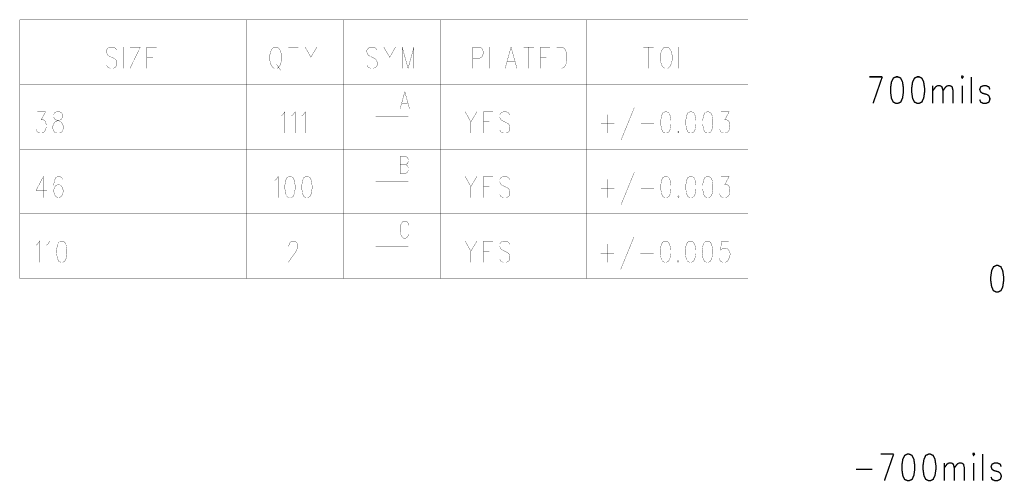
# Model space of a CAD drawing. Extents: x 0 to 34, y 0 to 22.
# Tile 3 of 30: x 6.8 to 10.5, y 11.2 to 13. Entities that reach past the tile are written whole.
import ezdxf

# ---------------------------------------------------------------- set-up
doc = ezdxf.new("R2010")
doc.units = 0
doc.header["$MEASUREMENT"] = 0
doc.layers.add('DD_PHO', color=7, linetype='CONTINUOUS')

msp = doc.modelspace()

# ---------------------------------------------------------------- linework, layer by layer
at = {"layer": 'DD_PHO'}
for points, const_width in [([(6.8284, 12.96), (9.5284, 12.96)], 0.001), ([(6.8284, 12.96), (6.8284, 12)], 0.001), ([(7.6684, 12.96), (7.6684, 12)], 0.001), ([(8.0284, 12.96), (8.0284, 12)], 0.001), ([(8.3884, 12.96), (8.3884, 12)], 0.001), ([(8.9284, 12.96), (8.9284, 12)], 0.001), ([(9.5284, 12.96), (9.5284, 12)], 0.001), ([(7.1879, 12.8475), (7.1825, 12.855), (7.1743, 12.8587), (7.1634, 12.8587), (7.1552, 12.855), (7.1497, 12.8475), (7.1497, 12.84), (7.1525, 12.8325), (7.1552, 12.8287), (7.1606, 12.825), (7.177, 12.8175), (7.1825, 12.8137), (7.1852, 12.81), (7.1879, 12.8025), (7.1879, 12.7912), (7.1825, 12.7837), (7.1743, 12.78), (7.1634, 12.78), (7.1552, 12.7837), (7.1497, 12.7912)], 0.001), ([(7.2125, 12.8587), (7.2125, 12.78)], 0.001), ([(7.2752, 12.8587), (7.237, 12.78)], 0.001), ([(7.237, 12.8587), (7.2752, 12.8587)], 0.001), ([(7.2997, 12.8587), (7.2997, 12.78)], 0.001), ([(7.2997, 12.8587), (7.3352, 12.8587)], 0.001), ([(7.7716, 12.8587), (7.7661, 12.855), (7.7606, 12.8475), (7.7579, 12.84), (7.7552, 12.8287), (7.7552, 12.81), (7.7579, 12.7987), (7.7606, 12.7912), (7.7661, 12.7837), (7.7716, 12.78), (7.7825, 12.78), (7.7879, 12.7837), (7.7934, 12.7912), (7.7961, 12.7987), (7.7988, 12.81), (7.7988, 12.8287), (7.7961, 12.84), (7.7934, 12.8475), (7.7879, 12.855), (7.7825, 12.8587), (7.7716, 12.8587)], 0.001), ([(7.8234, 12.8587), (7.8616, 12.8587)], 0.001), ([(7.8425, 12.8587), (7.8425, 12.78)], 0.001), ([(7.8861, 12.8587), (7.9079, 12.8212), (7.9079, 12.78)], 0.001), ([(7.9297, 12.8587), (7.9079, 12.8212)], 0.001), ([(8.1534, 12.8475), (8.1479, 12.855), (8.1397, 12.8587), (8.1288, 12.8587), (8.1206, 12.855), (8.1152, 12.8475), (8.1152, 12.84), (8.1179, 12.8325), (8.1206, 12.8287), (8.1261, 12.825), (8.1425, 12.8175), (8.1479, 12.8137), (8.1506, 12.81), (8.1534, 12.8025), (8.1534, 12.7912), (8.1479, 12.7837), (8.1397, 12.78), (8.1288, 12.78), (8.1206, 12.7837), (8.1152, 12.7912)], 0.001), ([(8.1779, 12.8587), (8.1997, 12.8212), (8.1997, 12.78)], 0.001), ([(8.2216, 12.8587), (8.1997, 12.8212)], 0.001), ([(8.2461, 12.8587), (8.2461, 12.78)], 0.001), ([(8.2461, 12.8587), (8.2679, 12.78)], 0.001), ([(8.2897, 12.8587), (8.2679, 12.78)], 0.001), ([(8.2897, 12.8587), (8.2897, 12.78)], 0.001), ([(8.5079, 12.8587), (8.5079, 12.78)], 0.001), ([(8.5079, 12.8587), (8.5325, 12.8587), (8.5406, 12.855), (8.5434, 12.8512), (8.5461, 12.8437), (8.5461, 12.8325), (8.5434, 12.825), (8.5406, 12.8212), (8.5325, 12.8175), (8.5079, 12.8175)], 0.001), ([(8.5706, 12.8587), (8.5706, 12.78), (8.6034, 12.78)], 0.001), ([(8.6497, 12.8587), (8.6279, 12.78)], 0.001), ([(8.6497, 12.8587), (8.6716, 12.78)], 0.001), ([(8.6961, 12.8587), (8.7343, 12.8587)], 0.001), ([(8.7152, 12.8587), (8.7152, 12.78)], 0.001), ([(8.7588, 12.8587), (8.7588, 12.78)], 0.001), ([(8.7588, 12.8587), (8.7943, 12.8587)], 0.001), ([(8.8188, 12.8587), (8.8188, 12.78)], 0.001), ([(8.8188, 12.8587), (8.8379, 12.8587), (8.8461, 12.855), (8.8516, 12.8475), (8.8543, 12.84), (8.857, 12.8287), (8.857, 12.81), (8.8543, 12.7987), (8.8516, 12.7912), (8.8461, 12.7837), (8.8379, 12.78), (8.8188, 12.78)], 0.001), ([(9.1406, 12.8587), (9.1788, 12.8587)], 0.001), ([(9.1597, 12.8587), (9.1597, 12.78)], 0.001), ([(9.2197, 12.8587), (9.2143, 12.855), (9.2088, 12.8475), (9.2061, 12.84), (9.2034, 12.8287), (9.2034, 12.81), (9.2061, 12.7987), (9.2088, 12.7912), (9.2143, 12.7837), (9.2197, 12.78), (9.2306, 12.78), (9.2361, 12.7837), (9.2416, 12.7912), (9.2443, 12.7987), (9.247, 12.81), (9.247, 12.8287), (9.2443, 12.84), (9.2416, 12.8475), (9.2361, 12.855), (9.2306, 12.8587), (9.2197, 12.8587)], 0.001), ([(9.2716, 12.8587), (9.2716, 12.78), (9.3043, 12.78)], 0.001), ([(7.2997, 12.8212), (7.3216, 12.8212)], 0.001), ([(8.7588, 12.8212), (8.7806, 12.8212)], 0.001), ([(7.237, 12.78), (7.2752, 12.78)], 0.001), ([(7.2997, 12.78), (7.3352, 12.78)], 0.001), ([(7.7797, 12.795), (7.7961, 12.7725)], 0.001), ([(8.6361, 12.8062), (8.6634, 12.8062)], 0.001), ([(8.7588, 12.78), (8.7943, 12.78)], 0.001), ([(9.9784, 12.7484), (10.0261, 12.7484)], 0.005), ([(10.0261, 12.7484), (9.9921, 12.65)], 0.005), ([(10.0773, 12.7484), (10.0671, 12.7437), (10.0602, 12.7297), (10.0568, 12.7062), (10.0568, 12.6922), (10.0602, 12.6687), (10.0671, 12.6547), (10.0773, 12.65), (10.0841, 12.65), (10.0943, 12.6547), (10.1011, 12.6687), (10.1046, 12.6922), (10.1046, 12.7062), (10.1011, 12.7297), (10.0943, 12.7437), (10.0841, 12.7484), (10.0773, 12.7484)], 0.005), ([(10.1557, 12.7484), (10.1455, 12.7437), (10.1386, 12.7297), (10.1352, 12.7062), (10.1352, 12.6922), (10.1386, 12.6687), (10.1455, 12.6547), (10.1557, 12.65), (10.1625, 12.65), (10.1727, 12.6547), (10.1796, 12.6687), (10.183, 12.6922), (10.183, 12.7062), (10.1796, 12.7297), (10.1727, 12.7437), (10.1625, 12.7484), (10.1557, 12.7484)], 0.005), ([(10.3193, 12.7484), (10.3227, 12.7437), (10.3261, 12.7484), (10.3227, 12.7531)], 0.005), ([(10.3227, 12.7531), (10.3193, 12.7484)], 0.005), ([(10.3568, 12.7484), (10.3568, 12.65)], 0.005), ([(6.8284, 12.72), (9.5284, 12.72)], 0.001), ([(10.2136, 12.7156), (10.2136, 12.65)], 0.005), ([(10.2136, 12.6969), (10.2239, 12.7109), (10.2307, 12.7156)], 0.005), ([(10.2307, 12.7156), (10.2409, 12.7156)], 0.005), ([(10.2409, 12.7156), (10.2477, 12.7109), (10.2511, 12.6969)], 0.005), ([(10.2511, 12.6969), (10.2614, 12.7109), (10.2682, 12.7156)], 0.005), ([(10.2682, 12.7156), (10.2784, 12.7156)], 0.005), ([(10.2784, 12.7156), (10.2852, 12.7109), (10.2886, 12.6969)], 0.005), ([(10.3227, 12.7156), (10.3227, 12.65)], 0.005), ([(10.4011, 12.7156), (10.3909, 12.7109), (10.3875, 12.7015), (10.3909, 12.6922), (10.3977, 12.6875), (10.4148, 12.6828), (10.4216, 12.6781)], 0.005), ([(10.4114, 12.7156), (10.4011, 12.7156)], 0.005), ([(10.425, 12.7015), (10.4216, 12.7109), (10.4114, 12.7156)], 0.005), ([(8.2559, 12.693), (8.2384, 12.63)], 0.001), ([(8.2559, 12.693), (8.2733, 12.63)], 0.001), ([(10.2511, 12.6969), (10.2511, 12.65)], 0.005), ([(10.2886, 12.6969), (10.2886, 12.65)], 0.005), ([(10.4216, 12.6781), (10.425, 12.6687), (10.425, 12.664), (10.4216, 12.6547), (10.4114, 12.65), (10.4011, 12.65), (10.3909, 12.6547), (10.3875, 12.664)], 0.005), ([(8.2084, 12.54), (8.2084, 12.66)], 0.001), ([(8.245, 12.651), (8.2668, 12.651)], 0.001), ([(9.1066, 12.6337), (9.0575, 12.5137)], 0.001), ([(6.8939, 12.6187), (6.9239, 12.6187), (6.9075, 12.5887), (6.9157, 12.5887), (6.9211, 12.585), (6.9239, 12.5812), (6.9266, 12.57), (6.9266, 12.5625), (6.9239, 12.5512), (6.9184, 12.5437), (6.9102, 12.54), (6.9021, 12.54), (6.8939, 12.5437), (6.8911, 12.5475), (6.8884, 12.555)], 0.001), ([(6.9648, 12.6187), (6.9566, 12.615), (6.9539, 12.6075), (6.9539, 12.6), (6.9566, 12.5925), (6.9621, 12.5887), (6.973, 12.585), (6.9811, 12.5812), (6.9866, 12.5737), (6.9893, 12.5662), (6.9893, 12.555), (6.9866, 12.5475), (6.9839, 12.5437), (6.9757, 12.54), (6.9648, 12.54), (6.9566, 12.5437), (6.9539, 12.5475), (6.9511, 12.555), (6.9511, 12.5662), (6.9539, 12.5737), (6.9593, 12.5812), (6.9675, 12.585), (6.9784, 12.5887), (6.9839, 12.5925), (6.9866, 12.6), (6.9866, 12.6075), (6.9839, 12.615), (6.9757, 12.6187), (6.9648, 12.6187)], 0.001), ([(7.7975, 12.6037), (7.8029, 12.6075), (7.8111, 12.6187), (7.8111, 12.54)], 0.001), ([(7.8356, 12.6037), (7.8411, 12.6075), (7.8493, 12.6187), (7.8493, 12.54)], 0.001), ([(7.8738, 12.6037), (7.8793, 12.6075), (7.8875, 12.6187), (7.8875, 12.54)], 0.001), ([(8.1484, 12.6), (8.2684, 12.6)], 0.001), ([(8.4793, 12.6187), (8.5011, 12.5812), (8.5011, 12.54)], 0.001), ([(8.5229, 12.6187), (8.5011, 12.5812)], 0.001), ([(8.5475, 12.6187), (8.5475, 12.54)], 0.001), ([(8.5475, 12.6187), (8.5829, 12.6187)], 0.001), ([(8.6456, 12.6075), (8.6402, 12.615), (8.632, 12.6187), (8.6211, 12.6187), (8.6129, 12.615), (8.6075, 12.6075), (8.6075, 12.6), (8.6102, 12.5925), (8.6129, 12.5887), (8.6184, 12.585), (8.6347, 12.5775), (8.6402, 12.5737), (8.6429, 12.57), (8.6456, 12.5625), (8.6456, 12.5512), (8.6402, 12.5437), (8.632, 12.54), (8.6211, 12.54), (8.6129, 12.5437), (8.6075, 12.5512)], 0.001), ([(9.0084, 12.6075), (9.0084, 12.54)], 0.001), ([(9.2211, 12.6187), (9.2129, 12.615), (9.2075, 12.6037), (9.2047, 12.585), (9.2047, 12.5737), (9.2075, 12.555), (9.2129, 12.5437), (9.2211, 12.54), (9.2266, 12.54), (9.2347, 12.5437), (9.2402, 12.555), (9.2429, 12.5737), (9.2429, 12.585), (9.2402, 12.6037), (9.2347, 12.615), (9.2266, 12.6187), (9.2211, 12.6187)], 0.001), ([(9.3138, 12.6187), (9.3056, 12.615), (9.3002, 12.6037), (9.2975, 12.585), (9.2975, 12.5737), (9.3002, 12.555), (9.3056, 12.5437), (9.3138, 12.54), (9.3193, 12.54), (9.3275, 12.5437), (9.3329, 12.555), (9.3356, 12.5737), (9.3356, 12.585), (9.3329, 12.6037), (9.3275, 12.615), (9.3193, 12.6187), (9.3138, 12.6187)], 0.001), ([(9.3766, 12.6187), (9.3684, 12.615), (9.3629, 12.6037), (9.3602, 12.585), (9.3602, 12.5737), (9.3629, 12.555), (9.3684, 12.5437), (9.3766, 12.54), (9.382, 12.54), (9.3902, 12.5437), (9.3956, 12.555), (9.3984, 12.5737), (9.3984, 12.585), (9.3956, 12.6037), (9.3902, 12.615), (9.382, 12.6187), (9.3766, 12.6187)], 0.001), ([(9.4284, 12.6187), (9.4584, 12.6187), (9.442, 12.5887), (9.4502, 12.5887), (9.4556, 12.585), (9.4584, 12.5812), (9.4611, 12.57), (9.4611, 12.5625), (9.4584, 12.5512), (9.4529, 12.5437), (9.4447, 12.54), (9.4366, 12.54), (9.4284, 12.5437), (9.4256, 12.5475), (9.4229, 12.555)], 0.001), ([(8.5475, 12.5812), (8.5693, 12.5812)], 0.001), ([(8.9838, 12.5737), (9.0329, 12.5737)], 0.001), ([(9.1311, 12.5737), (9.1802, 12.5737)], 0.001), ([(8.5475, 12.54), (8.5829, 12.54)], 0.001), ([(9.2702, 12.5475), (9.2675, 12.5437), (9.2702, 12.54), (9.2729, 12.5437), (9.2702, 12.5475)], 0.001), ([(6.8284, 12.48), (9.5284, 12.48)], 0.001), ([(8.2384, 12.453), (8.2384, 12.39)], 0.001), ([(8.2384, 12.453), (8.2581, 12.453), (8.2646, 12.45), (8.2668, 12.447), (8.269, 12.441), (8.269, 12.435), (8.2668, 12.429), (8.2646, 12.426), (8.2581, 12.423)], 0.001), ([(8.2084, 12.3), (8.2084, 12.42)], 0.001), ([(8.2384, 12.423), (8.2581, 12.423), (8.2646, 12.42), (8.2668, 12.417), (8.269, 12.411), (8.269, 12.402), (8.2668, 12.396), (8.2646, 12.393), (8.2581, 12.39), (8.2384, 12.39)], 0.001), ([(6.9157, 12.3787), (6.8884, 12.3262), (6.9293, 12.3262)], 0.001), ([(6.9157, 12.3787), (6.9157, 12.3)], 0.001), ([(6.9866, 12.3675), (6.9839, 12.375), (6.9757, 12.3787), (6.9702, 12.3787), (6.9621, 12.375), (6.9566, 12.3637), (6.9539, 12.345), (6.9539, 12.3262), (6.9566, 12.3112), (6.9621, 12.3037), (6.9702, 12.3), (6.973, 12.3), (6.9811, 12.3037), (6.9866, 12.3112), (6.9893, 12.3225), (6.9893, 12.3262), (6.9866, 12.3375), (6.9811, 12.345), (6.973, 12.3487), (6.9702, 12.3487), (6.9621, 12.345), (6.9566, 12.3375), (6.9539, 12.3262)], 0.001), ([(7.7729, 12.3637), (7.7784, 12.3675), (7.7866, 12.3787), (7.7866, 12.3)], 0.001), ([(7.8275, 12.3787), (7.8193, 12.375), (7.8138, 12.3637), (7.8111, 12.345), (7.8111, 12.3337), (7.8138, 12.315), (7.8193, 12.3037), (7.8275, 12.3), (7.8329, 12.3), (7.8411, 12.3037), (7.8466, 12.315), (7.8493, 12.3337), (7.8493, 12.345), (7.8466, 12.3637), (7.8411, 12.375), (7.8329, 12.3787), (7.8275, 12.3787)], 0.001), ([(7.8902, 12.3787), (7.882, 12.375), (7.8766, 12.3637), (7.8738, 12.345), (7.8738, 12.3337), (7.8766, 12.315), (7.882, 12.3037), (7.8902, 12.3), (7.8956, 12.3), (7.9038, 12.3037), (7.9093, 12.315), (7.912, 12.3337), (7.912, 12.345), (7.9093, 12.3637), (7.9038, 12.375), (7.8956, 12.3787), (7.8902, 12.3787)], 0.001), ([(8.4793, 12.3787), (8.5011, 12.3412), (8.5011, 12.3)], 0.001), ([(8.5229, 12.3787), (8.5011, 12.3412)], 0.001), ([(8.5475, 12.3787), (8.5475, 12.3)], 0.001), ([(8.5475, 12.3787), (8.5829, 12.3787)], 0.001), ([(8.6456, 12.3675), (8.6402, 12.375), (8.632, 12.3787), (8.6211, 12.3787), (8.6129, 12.375), (8.6075, 12.3675), (8.6075, 12.36), (8.6102, 12.3525), (8.6129, 12.3487), (8.6184, 12.345), (8.6347, 12.3375), (8.6402, 12.3337), (8.6429, 12.33), (8.6456, 12.3225), (8.6456, 12.3112), (8.6402, 12.3037), (8.632, 12.3), (8.6211, 12.3), (8.6129, 12.3037), (8.6075, 12.3112)], 0.001), ([(9.1066, 12.3937), (9.0575, 12.2737)], 0.001), ([(9.2211, 12.3787), (9.2129, 12.375), (9.2075, 12.3637), (9.2047, 12.345), (9.2047, 12.3337), (9.2075, 12.315), (9.2129, 12.3037), (9.2211, 12.3), (9.2266, 12.3), (9.2347, 12.3037), (9.2402, 12.315), (9.2429, 12.3337), (9.2429, 12.345), (9.2402, 12.3637), (9.2347, 12.375), (9.2266, 12.3787), (9.2211, 12.3787)], 0.001), ([(9.3138, 12.3787), (9.3056, 12.375), (9.3002, 12.3637), (9.2975, 12.345), (9.2975, 12.3337), (9.3002, 12.315), (9.3056, 12.3037), (9.3138, 12.3), (9.3193, 12.3), (9.3275, 12.3037), (9.3329, 12.315), (9.3356, 12.3337), (9.3356, 12.345), (9.3329, 12.3637), (9.3275, 12.375), (9.3193, 12.3787), (9.3138, 12.3787)], 0.001), ([(9.3766, 12.3787), (9.3684, 12.375), (9.3629, 12.3637), (9.3602, 12.345), (9.3602, 12.3337), (9.3629, 12.315), (9.3684, 12.3037), (9.3766, 12.3), (9.382, 12.3), (9.3902, 12.3037), (9.3956, 12.315), (9.3984, 12.3337), (9.3984, 12.345), (9.3956, 12.3637), (9.3902, 12.375), (9.382, 12.3787), (9.3766, 12.3787)], 0.001), ([(9.4284, 12.3787), (9.4584, 12.3787), (9.442, 12.3487), (9.4502, 12.3487), (9.4556, 12.345), (9.4584, 12.3412), (9.4611, 12.33), (9.4611, 12.3225), (9.4584, 12.3112), (9.4529, 12.3037), (9.4447, 12.3), (9.4366, 12.3), (9.4284, 12.3037), (9.4256, 12.3075), (9.4229, 12.315)], 0.001), ([(8.1484, 12.36), (8.2684, 12.36)], 0.001), ([(8.5475, 12.3412), (8.5693, 12.3412)], 0.001), ([(9.0084, 12.3675), (9.0084, 12.3)], 0.001), ([(8.9838, 12.3337), (9.0329, 12.3337)], 0.001), ([(9.1311, 12.3337), (9.1802, 12.3337)], 0.001), ([(9.2702, 12.3075), (9.2675, 12.3037), (9.2702, 12.3), (9.2729, 12.3037), (9.2702, 12.3075)], 0.001), ([(8.5475, 12.3), (8.5829, 12.3)], 0.001), ([(6.8284, 12.24), (9.5284, 12.24)], 0.001), ([(8.2711, 12.198), (8.269, 12.204), (8.2646, 12.21), (8.2602, 12.213), (8.2515, 12.213), (8.2471, 12.21), (8.2428, 12.204), (8.2406, 12.198), (8.2384, 12.189), (8.2384, 12.174), (8.2406, 12.165), (8.2428, 12.159), (8.2471, 12.153), (8.2515, 12.15), (8.2602, 12.15), (8.2646, 12.153), (8.269, 12.159), (8.2711, 12.165)], 0.001), ([(8.2084, 12.06), (8.2084, 12.18)], 0.001), ([(6.8884, 12.1237), (6.8939, 12.1275), (6.9021, 12.1387), (6.9021, 12.06)], 0.001), ([(6.9266, 12.1237), (6.9321, 12.1275), (6.9402, 12.1387), (6.9402, 12.06)], 0.001), ([(6.9811, 12.1387), (6.973, 12.135), (6.9675, 12.1237), (6.9648, 12.105), (6.9648, 12.0937), (6.9675, 12.075), (6.973, 12.0637), (6.9811, 12.06), (6.9866, 12.06), (6.9948, 12.0637), (7.0002, 12.075), (7.003, 12.0937), (7.003, 12.105), (7.0002, 12.1237), (6.9948, 12.135), (6.9866, 12.1387), (6.9811, 12.1387)], 0.001), ([(7.8261, 12.12), (7.8261, 12.1237), (7.8288, 12.1312), (7.8316, 12.135), (7.837, 12.1387), (7.8479, 12.1387), (7.8534, 12.135), (7.8561, 12.1312), (7.8588, 12.1237), (7.8588, 12.1162), (7.8561, 12.1087), (7.8506, 12.0975), (7.8234, 12.06), (7.8616, 12.06)], 0.001), ([(8.1484, 12.12), (8.2684, 12.12)], 0.001), ([(8.4793, 12.1387), (8.5011, 12.1012), (8.5011, 12.06)], 0.001), ([(8.5229, 12.1387), (8.5011, 12.1012)], 0.001), ([(8.5475, 12.1387), (8.5475, 12.06)], 0.001), ([(8.5475, 12.1387), (8.5829, 12.1387)], 0.001), ([(8.6456, 12.1275), (8.6402, 12.135), (8.632, 12.1387), (8.6211, 12.1387), (8.6129, 12.135), (8.6075, 12.1275), (8.6075, 12.12), (8.6102, 12.1125), (8.6129, 12.1087), (8.6184, 12.105), (8.6347, 12.0975), (8.6402, 12.0937), (8.6429, 12.09), (8.6456, 12.0825), (8.6456, 12.0712), (8.6402, 12.0637), (8.632, 12.06), (8.6211, 12.06), (8.6129, 12.0637), (8.6075, 12.0712)], 0.001), ([(9.007, 12.1275), (9.007, 12.06)], 0.001), ([(9.1052, 12.1537), (9.0561, 12.0337)], 0.001), ([(9.2197, 12.1387), (9.2116, 12.135), (9.2061, 12.1237), (9.2034, 12.105), (9.2034, 12.0937), (9.2061, 12.075), (9.2116, 12.0637), (9.2197, 12.06), (9.2252, 12.06), (9.2334, 12.0637), (9.2388, 12.075), (9.2416, 12.0937), (9.2416, 12.105), (9.2388, 12.1237), (9.2334, 12.135), (9.2252, 12.1387), (9.2197, 12.1387)], 0.001), ([(9.3125, 12.1387), (9.3043, 12.135), (9.2988, 12.1237), (9.2961, 12.105), (9.2961, 12.0937), (9.2988, 12.075), (9.3043, 12.0637), (9.3125, 12.06), (9.3179, 12.06), (9.3261, 12.0637), (9.3316, 12.075), (9.3343, 12.0937), (9.3343, 12.105), (9.3316, 12.1237), (9.3261, 12.135), (9.3179, 12.1387), (9.3125, 12.1387)], 0.001), ([(9.3752, 12.1387), (9.367, 12.135), (9.3616, 12.1237), (9.3588, 12.105), (9.3588, 12.0937), (9.3616, 12.075), (9.367, 12.0637), (9.3752, 12.06), (9.3806, 12.06), (9.3888, 12.0637), (9.3943, 12.075), (9.397, 12.0937), (9.397, 12.105), (9.3943, 12.1237), (9.3888, 12.135), (9.3806, 12.1387), (9.3752, 12.1387)], 0.001), ([(9.457, 12.1387), (9.4297, 12.1387), (9.427, 12.105), (9.4297, 12.1087), (9.4379, 12.1125), (9.4461, 12.1125), (9.4543, 12.1087), (9.4597, 12.1012), (9.4625, 12.09), (9.4597, 12.0825), (9.457, 12.0712), (9.4516, 12.0637), (9.4434, 12.06), (9.4352, 12.06), (9.427, 12.0637), (9.4243, 12.0675), (9.4216, 12.075)], 0.001), ([(8.5475, 12.1012), (8.5693, 12.1012)], 0.001), ([(8.9825, 12.0937), (9.0316, 12.0937)], 0.001), ([(9.1297, 12.0937), (9.1788, 12.0937)], 0.001), ([(8.5475, 12.06), (8.5829, 12.06)], 0.001), ([(9.2688, 12.0675), (9.2661, 12.0637), (9.2688, 12.06), (9.2716, 12.0637), (9.2688, 12.0675)], 0.001), ([(10.4489, 12.0484), (10.4386, 12.0437), (10.4318, 12.0297), (10.4284, 12.0062), (10.4284, 11.9922), (10.4318, 11.9687), (10.4386, 11.9547), (10.4489, 11.95), (10.4557, 11.95), (10.4659, 11.9547), (10.4727, 11.9687), (10.4761, 11.9922), (10.4761, 12.0062), (10.4727, 12.0297), (10.4659, 12.0437), (10.4557, 12.0484), (10.4489, 12.0484)], 0.005), ([(6.8284, 12), (9.5284, 12)], 0.001), ([(10.3614, 11.3484), (10.3648, 11.3437), (10.3682, 11.3484), (10.3648, 11.3531)], 0.005), ([(10.3648, 11.3531), (10.3614, 11.3484)], 0.005), ([(10.0205, 11.3484), (10.0682, 11.3484)], 0.005), ([(10.0682, 11.3484), (10.0341, 11.25)], 0.005), ([(10.1193, 11.3484), (10.1091, 11.3437), (10.1023, 11.3297), (10.0989, 11.3062), (10.0989, 11.2922), (10.1023, 11.2687), (10.1091, 11.2547), (10.1193, 11.25), (10.1261, 11.25), (10.1364, 11.2547), (10.1432, 11.2687), (10.1466, 11.2922), (10.1466, 11.3062), (10.1432, 11.3297), (10.1364, 11.3437), (10.1261, 11.3484), (10.1193, 11.3484)], 0.005), ([(10.1977, 11.3484), (10.1875, 11.3437), (10.1807, 11.3297), (10.1773, 11.3062), (10.1773, 11.2922), (10.1807, 11.2687), (10.1875, 11.2547), (10.1977, 11.25), (10.2046, 11.25), (10.2148, 11.2547), (10.2216, 11.2687), (10.225, 11.2922), (10.225, 11.3062), (10.2216, 11.3297), (10.2148, 11.3437), (10.2046, 11.3484), (10.1977, 11.3484)], 0.005), ([(10.2557, 11.3156), (10.2557, 11.25)], 0.005), ([(10.2557, 11.2969), (10.2659, 11.3109), (10.2727, 11.3156)], 0.005), ([(10.2727, 11.3156), (10.283, 11.3156)], 0.005), ([(10.283, 11.3156), (10.2898, 11.3109), (10.2932, 11.2969)], 0.005), ([(10.2932, 11.2969), (10.3034, 11.3109), (10.3102, 11.3156)], 0.005), ([(10.3102, 11.3156), (10.3205, 11.3156)], 0.005), ([(10.3205, 11.3156), (10.3273, 11.3109), (10.3307, 11.2969)], 0.005), ([(10.3648, 11.3156), (10.3648, 11.25)], 0.005), ([(10.3989, 11.3484), (10.3989, 11.25)], 0.005), ([(10.4432, 11.3156), (10.433, 11.3109), (10.4296, 11.3015), (10.433, 11.2922), (10.4398, 11.2875), (10.4568, 11.2828), (10.4636, 11.2781)], 0.005), ([(10.4534, 11.3156), (10.4432, 11.3156)], 0.005), ([(10.4671, 11.3015), (10.4636, 11.3109), (10.4534, 11.3156)], 0.005), ([(9.9284, 11.2922), (9.9898, 11.2922)], 0.005), ([(10.2932, 11.2969), (10.2932, 11.25)], 0.005), ([(10.3307, 11.2969), (10.3307, 11.25)], 0.005), ([(10.4636, 11.2781), (10.4671, 11.2687), (10.4671, 11.264), (10.4636, 11.2547), (10.4534, 11.25), (10.4432, 11.25), (10.433, 11.2547), (10.4296, 11.264)], 0.005)]:
    msp.add_lwpolyline(points, dxfattribs=dict(at, const_width=const_width))

doc.saveas('drawing.dxf')
